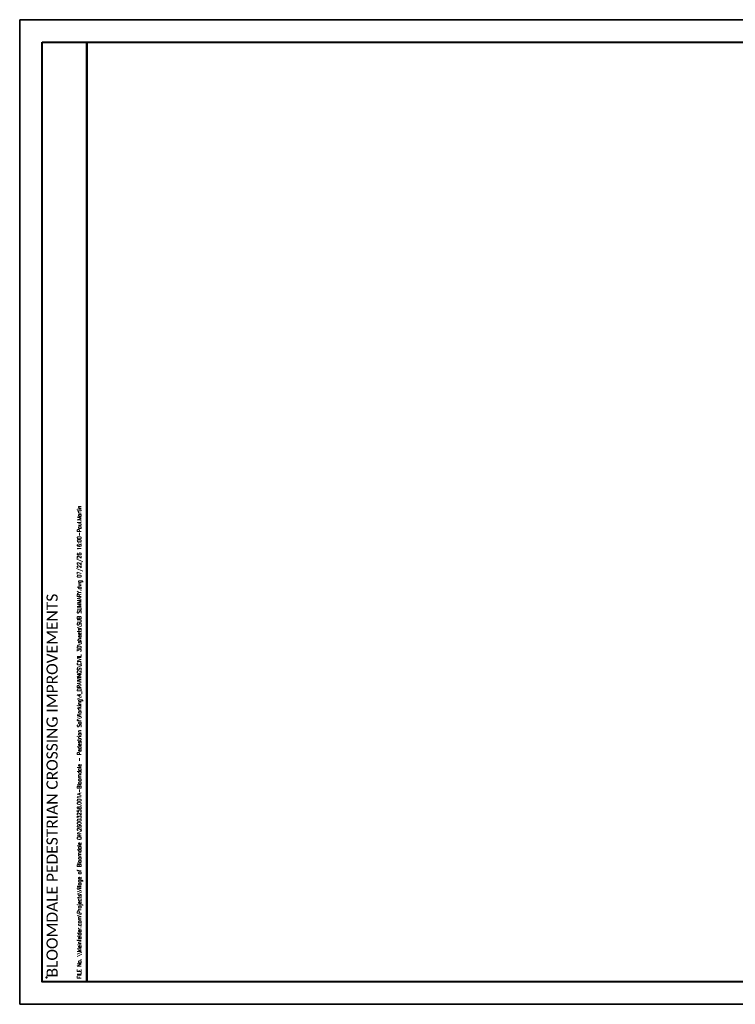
# Paper-space layout 'GENERAL SUMMARY' of a CAD drawing. Header units: feet. Extents: x -0.4 to 35.6, y -25.2 to 23.8.
# Tile 4 of 5: x -0.4 to 17.1, y -0.2 to 23.8. Entities that reach past the tile are written whole.
import ezdxf

# ---------------------------------------------------------------- set-up
doc = ezdxf.new("R2010")
doc.units = ezdxf.units.FT
doc.header["$MEASUREMENT"] = 0
for name, color, linetype, lineweight in [('G-ANNO-TTLB', 51, 'Continuous', 35), ('SH_Border', 7, 'Continuous', 40), ('SH_Data', 7, 'Continuous', 0), ('SH_Data (Construction)', 7, 'Continuous', 0)]:
    doc.layers.add(name, color=color, linetype=linetype, lineweight=lineweight)
doc.styles.add('pdg', font='simplex.shx', dxfattribs={"width": 0.75})
doc.styles.add('Style-Calibri', font='calibri.ttf')

# ---------------------------------------------------------------- blocks, each defined once
blk = doc.blocks.new('BORDER_1')
at = {"flags": 128}
blk.add_lwpolyline([(0, 0), (36, 0), (36, 24), (0, 24)], close=True, dxfattribs=at)
at = {"layer": 'SH_Border', "color": 7, "linetype": 'Continuous', "lineweight": 40, "flags": 128}
for points in [[(0.545, 23.455), (1.636, 23.455), (1.636, 0.545), (0.545, 0.545)], [(35.455, 23.455), (35.455, 0.545), (1.636, 0.545), (1.636, 23.455)]]:
    blk.add_lwpolyline(points, close=True, dxfattribs=at)
at = {"layer": 'SH_Data (Construction)', "lineweight": 40}
blk.add_point((0.655, 0.655), dxfattribs=at)
at = {"layer": 'SH_Data', "color": 7, "linetype": 'Continuous', "lineweight": 0, "insert": (0.655, 0.655), "char_height": 0.27273, "attachment_point": 1, "rotation": 90, "line_spacing_factor": 0.6, "style": 'Style-Calibri'}
blk.add_mtext('BLOOMDALE PEDESTRIAN CROSSING IMPROVEMENTS', dxfattribs=at)

psp = doc.layouts.new('GENERAL SUMMARY')

# ---------------------------------------------------------------- linework, layer by layer
at = {"layer": 'Defpoints'}
psp.add_lwpolyline([(-0.394, 23.803), (35.606, 23.803), (35.606, -0.197), (-0.394, -0.197)], close=True, dxfattribs=at)

# ---------------------------------------------------------------- block references
psp.add_blockref('BORDER_1', (-0.394, -0.197))

# ---------------------------------------------------------------- texts
at = {"layer": 'G-ANNO-TTLB', "insert": (1.009, 0.428), "char_height": 0.1, "attachment_point": 1, "rotation": 90, "style": 'pdg'}
psp.add_mtext('FILE No. \\\\\\\\kleinfelder.com\\\\Projects\\\\Village of Bloomdale OH\\\\26003258.001A-Bloomdale - Pedestrian Saf\\\\Working\\\\4_DRAWINGS\\\\CIVIL 3D\\\\sheets\\\\SUB SUMMARY.dwg 07/22/26 16:00-Paul.Martin', dxfattribs=at)

doc.saveas('drawing.dxf')
